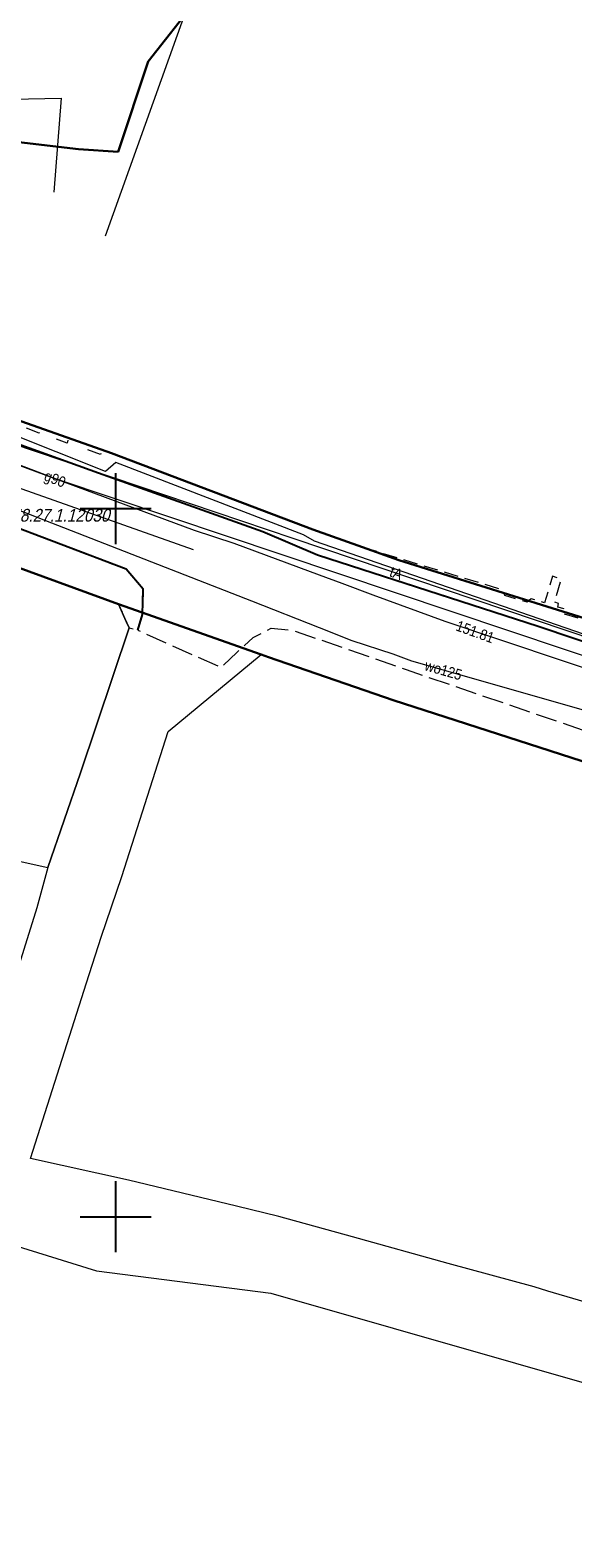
# Model space of a CAD drawing. Header units: metres. Extents: x 5552311 to 5555313, y 5709371 to 5712599.
# Tile 35 of 71: x 5554694 to 5554732, y 5710477 to 5710584. Entities that reach past the tile are written whole.
import ezdxf
from ezdxf.enums import TextEntityAlignment as Align

# ---------------------------------------------------------------- set-up
doc = ezdxf.new("R2010")
doc.units = ezdxf.units.M
doc.header["$MEASUREMENT"] = 0
doc.linetypes.add('1.0_0.5', pattern=[1.5, 1, -0.5])
doc.linetypes.add('1.5_0.5', pattern=[2, 1.5, -0.5])
doc.layers.get('0').update_dxf_attribs({"color": 2, "linetype": 'CONTINUOUS', "lineweight": 5})
for name, color, linetype in [('203-punkt graniczny', 7, 'CONTINUOUS'), ('217-kontur klasyfikacyjny', 7, 'CONTINUOUS'), ('218-kontur użytku gruntowego', 60, 'CONTINUOUS'), ('219-działka ewidencyjna', 7, 'CONTINUOUS'), ('chodnik', 7, 'CONTINUOUS'), ('jezdnia', 7, 'CONTINUOUS'), ('krawężnik', 7, 'CONTINUOUS'), ('przewód elektroenergetyczny podziemny', 7, 'CONTINUOUS'), ('przewód gazowy', 7, 'CONTINUOUS'), ('przewód gazowy-Atr1', 7, 'CONTINUOUS'), ('przewód kanalizacyjny', 7, 'CONTINUOUS'), ('przewód telekomunikacyjny podziemny', 7, 'CONTINUOUS'), ('przewód telekomunikacyjny podziemny-Atr1', 7, 'CONTINUOUS'), ('przewód wodociągowy', 7, 'CONTINUOUS'), ('przewód wodociągowy-Atr1', 7, 'CONTINUOUS'), ('rzedna', 7, 'CONTINUOUS'), ('rzedna-Atr2', 7, 'CONTINUOUS'), ('Szczegółowa osnowa geodezyjna pozioma-Atr103', 7, 'CONTINUOUS'), ('Wstawianie ramki sekcyjnej z opisem', 7, 'CONTINUOUS')]:
    doc.layers.add(name, color=color, linetype=linetype)
doc.styles.get("Standard").update_dxf_attribs({"font": 'Working1250', "width": 0.75})

# ---------------------------------------------------------------- blocks, each defined once
blk = doc.blocks.new('203')
at = {"linetype": 'Continuous', "lineweight": 0}
h = blk.add_hatch(color=94, dxfattribs=at)
edge = h.paths.add_edge_path()
edge.add_arc((0, 0), 0.045, 0, 360)
blk = doc.blocks.new('PW01')
at = {"linetype": 'Continuous', "lineweight": 13}
h = blk.add_hatch(color=0, dxfattribs=at)
edge = h.paths.add_edge_path()
edge.add_arc((0, 0), 0.045, 0, 360)
blk = doc.blocks.new('RAMKA500K')
at = {"color": 0}
for p, q in [((297.5, 250), (302.5, 250)), ((300, 247.5), (300, 250)), ((300, 47.5), (300, 52.5)), ((297.5, 50), (302.5, 50)), ((300, 0), (300, 2.5)), ((297.5, 0), (302.5, 0))]:
    blk.add_line(p, q, dxfattribs=at)

msp = doc.modelspace()

# ---------------------------------------------------------------- linework, layer by layer
at = {"layer": '217-kontur klasyfikacyjny', "color": 3, "linetype": 'Continuous', "lineweight": 18, "flags": 128}
for points in [[(5554702.28, 5710581.58), (5554704.38, 5710584.24)], [(5554700.17, 5710575.2), (5554702.28, 5710581.58)], [(5554686.74, 5710576.63), (5554697.37, 5710575.39)], [(5554697.37, 5710575.39), (5554700.17, 5710575.2)]]:
    msp.add_lwpolyline(points, dxfattribs=at)
at = {"layer": '218-kontur użytku gruntowego', "linetype": 'Continuous', "lineweight": 9, "flags": 128}
for points in [[(5554702.28, 5710581.58), (5554704.38, 5710584.24)], [(5554700.17, 5710575.2), (5554702.28, 5710581.58)], [(5554686.74, 5710576.63), (5554697.37, 5710575.39)], [(5554697.37, 5710575.39), (5554700.17, 5710575.2)], [(5554699.71, 5710553.91), (5554690.16, 5710557.29)], [(5554713.9, 5710548.53), (5554699.71, 5710553.91)], [(5554717.41, 5710547.27), (5554713.9, 5710548.53)], [(5554700.19, 5710543.25), (5554691.67, 5710546.36)], [(5554691.67, 5710546.36), (5554700.19, 5710543.25)], [(5554719.99, 5710546.35), (5554717.41, 5710547.27)], [(5554730.79, 5710542.98), (5554719.99, 5710546.35)], [(5554700.74, 5710542.03), (5554700.19, 5710543.25)], [(5554700.19, 5710543.25), (5554700.74, 5710542.03)], [(5554700.94, 5710541.59), (5554700.74, 5710542.03)], [(5554700.74, 5710542.03), (5554700.94, 5710541.59)], [(5554747.14, 5710537.87), (5554730.79, 5710542.98)], [(5554697.51, 5710531.34), (5554700.94, 5710541.59)], [(5554700.94, 5710541.59), (5554697.51, 5710531.34)], [(5554703.71, 5710534.27), (5554710.27, 5710539.69)], [(5554710.27, 5710539.69), (5554710.78, 5710539.51)], [(5554710.78, 5710539.51), (5554719.59, 5710536.48)], [(5554719.59, 5710536.48), (5554735.83, 5710531.22)], [(5554700.43, 5710524.03), (5554703.71, 5710534.27)], [(5554695.21, 5710524.65), (5554697.51, 5710531.34)], [(5554697.51, 5710531.34), (5554695.21, 5710524.65)], [(5554676.43, 5710528.8), (5554695.21, 5710524.65)], [(5554695.21, 5710524.65), (5554694.43, 5710521.8)], [(5554698.98, 5710519.74), (5554700.43, 5710524.03)], [(5554694.43, 5710521.8), (5554691.65, 5710512.99)], [(5554697.93, 5710516.51), (5554698.98, 5710519.74)], [(5554693.99, 5710504.11), (5554697.93, 5710516.51)], [(5554700.9, 5710502.59), (5554693.99, 5710504.11)], [(5554708.53, 5710500.74), (5554700.9, 5710502.59)], [(5554711.51, 5710500.01), (5554708.53, 5710500.74)], [(5554685.06, 5710500.39), (5554698.65, 5710496.17)], [(5554716.72, 5710498.57), (5554711.51, 5710500.01)], [(5554723.47, 5710496.7), (5554716.72, 5710498.57)], [(5554729.54, 5710495.05), (5554723.47, 5710496.7)], [(5554698.65, 5710496.17), (5554710.95, 5710494.61)], [(5554710.95, 5710494.61), (5554736.85, 5710487.18)], [(5554730.5, 5710494.75), (5554729.54, 5710495.05)], [(5554737.95, 5710492.55), (5554730.5, 5710494.75)]]:
    msp.add_lwpolyline(points, dxfattribs=at)
at = {"layer": '219-działka ewidencyjna', "color": 94, "linetype": 'Continuous', "lineweight": 30, "flags": 128}
for points in [[(5554705.7, 5710585.93), (5554702.28, 5710581.58)], [(5554702.28, 5710581.58), (5554700.17, 5710575.2)], [(5554686.74, 5710576.63), (5554697.37, 5710575.39)], [(5554697.37, 5710575.39), (5554700.17, 5710575.2)], [(5554690.16, 5710557.29), (5554699.71, 5710553.91)], [(5554699.71, 5710553.91), (5554713.9, 5710548.53)], [(5554713.9, 5710548.53), (5554717.41, 5710547.27)], [(5554691.67, 5710546.36), (5554700.19, 5710543.25)], [(5554717.41, 5710547.27), (5554719.99, 5710546.35)], [(5554719.99, 5710546.35), (5554730.79, 5710542.98)], [(5554700.19, 5710543.25), (5554710.27, 5710539.69)], [(5554730.79, 5710542.98), (5554747.14, 5710537.87)], [(5554710.27, 5710539.69), (5554710.78, 5710539.51)], [(5554710.78, 5710539.51), (5554719.59, 5710536.48)], [(5554719.59, 5710536.48), (5554735.83, 5710531.22)]]:
    msp.add_lwpolyline(points, dxfattribs=at)
at = {"layer": 'chodnik', "color": 8, "linetype": '1.0_0.5', "lineweight": 18, "flags": 128}
for points in [[(5554635.54, 5710593.77), (5554634.91, 5710595.04), (5554633.91, 5710593.77), (5554633.75, 5710592.48), (5554638.74, 5710583.42), (5554641.01, 5710580.08), (5554643.71, 5710577.08), (5554646.71, 5710574.28), (5554649.98, 5710571.75), (5554654.48, 5710569.13), (5554657.23, 5710567.94), (5554663.58, 5710565.38), (5554672.78, 5710561.9), (5554675.18, 5710561.06), (5554689.57, 5710555.85), (5554698.78, 5710552.52), (5554710.37, 5710548.38), (5554714.25, 5710546.74), (5554729.82, 5710541.69), (5554742.89, 5710537.3), (5554751.26, 5710534.52), (5554762.58, 5710530.76), (5554774.22, 5710526.97), (5554774.78, 5710528.37), (5554764.27, 5710531.88), (5554751.75, 5710536.33), (5554751.77, 5710536.51), (5554750.8, 5710536.85), (5554747.46, 5710538.23), (5554747.7, 5710540.56), (5554744.66, 5710541.51), (5554744.56, 5710541.2), (5554739.98, 5710542.65), (5554739.84, 5710542.24), (5554738.75, 5710542.66), (5554738.86, 5710543), (5554737.13, 5710543.55), (5554736.94, 5710542.93), (5554735.52, 5710543.39), (5554735.71, 5710544), (5554735.21, 5710544.15), (5554734.57, 5710542.28), (5554734.29, 5710542.36), (5554734.21, 5710542.13), (5554733.69, 5710542.29), (5554733.6, 5710541.98), (5554731.6, 5710542.57), (5554731.71, 5710542.9), (5554731.2, 5710543.05), (5554731.26, 5710543.29), (5554730.98, 5710543.4), (5554731.45, 5710545.01), (5554730.83, 5710545.22), (5554730.25, 5710543.35), (5554729.32, 5710543.64), (5554729.03, 5710543.39), (5554727.46, 5710543.87), (5554727.33, 5710544.25), (5554717.41, 5710547.27), (5554713.9, 5710548.53), (5554699.71, 5710553.91), (5554699.01, 5710554.16), (5554698.93, 5710553.83), (5554698.03, 5710554.16), (5554698.06, 5710554.49), (5554696.65, 5710554.99), (5554696.58, 5710554.63), (5554695.68, 5710554.95), (5554695.75, 5710555.31), (5554694.67, 5710555.69), (5554694.6, 5710555.33), (5554693.68, 5710555.69), (5554693.72, 5710556.03), (5554692.17, 5710556.57), (5554692.08, 5710556.12), (5554691.15, 5710556.47), (5554691.23, 5710556.91), (5554690.16, 5710557.29), (5554680.82, 5710560.6), (5554675.34, 5710562.38), (5554657.42, 5710568.76), (5554652.45, 5710572.15), (5554644.79, 5710578.37), (5554640.8, 5710583.2)], [(5554701.94, 5710544.3), (5554700.74, 5710545.72), (5554686.94, 5710550.95), (5554676.86, 5710554.79), (5554657.36, 5710562.45), (5554644.05, 5710567.69), (5554634.22, 5710571.59), (5554626.43, 5710574.52), (5554620.44, 5710576.15), (5554615.82, 5710578.07), (5554614.07, 5710578.62), (5554612.84, 5710578.98), (5554609.83, 5710579.69), (5554607.1, 5710579.88), (5554604.29, 5710579.54), (5554600.63, 5710578.77), (5554596.7, 5710577.62), (5554593.44, 5710576.59), (5554589.82, 5710575.3), (5554586.34, 5710573.89), (5554582.72, 5710572.29), (5554575.58, 5710569.01), (5554564.32, 5710563.87), (5554562.8, 5710562.57), (5554562.14, 5710560.52), (5554562.19, 5710557.43), (5554569.93, 5710560.88), (5554577.48, 5710564.19), (5554576.33, 5710566.7), (5554590.07, 5710571.3), (5554610.13, 5710577.71), (5554621.39, 5710573.98), (5554633.71, 5710570.24), (5554643.52, 5710566.58), (5554644.29, 5710566.22), (5554644.46, 5710566.66), (5554645.25, 5710566.29), (5554645.11, 5710565.84), (5554645.84, 5710565.51), (5554645.96, 5710565.94), (5554646.76, 5710565.6), (5554646.6, 5710565.15), (5554648.61, 5710564.22), (5554648.79, 5710564.71), (5554649.54, 5710564.32), (5554649.37, 5710563.87), (5554650.83, 5710563.19), (5554650.97, 5710563.67), (5554651.74, 5710563.33), (5554651.6, 5710562.84), (5554652.55, 5710562.39), (5554652.72, 5710562.88), (5554653.52, 5710562.52), (5554653.37, 5710562.02), (5554654.28, 5710561.6), (5554654.43, 5710562.07), (5554655.19, 5710561.74), (5554655.01, 5710561.26), (5554657.89, 5710559.92), (5554658.33, 5710559.41), (5554673.9, 5710553.35), (5554680.52, 5710550.71), (5554691.66, 5710546.4), (5554700.19, 5710543.25), (5554700.94, 5710541.59), (5554701.56, 5710541.41), (5554701.89, 5710542.53)]]:
    msp.add_lwpolyline(points, close=True, dxfattribs=at)
at = {"layer": 'jezdnia', "color": 8, "linetype": '1.5_0.5', "lineweight": 18, "flags": 128}
msp.add_lwpolyline([(5554558, 5710570.33), (5554562.14, 5710560.52), (5554562.8, 5710562.57), (5554564.32, 5710563.87), (5554575.58, 5710569.01), (5554582.72, 5710572.29), (5554586.34, 5710573.89), (5554589.82, 5710575.3), (5554593.44, 5710576.59), (5554596.7, 5710577.62), (5554600.63, 5710578.77), (5554604.29, 5710579.54), (5554607.1, 5710579.88), (5554609.83, 5710579.69), (5554612.84, 5710578.98), (5554614.07, 5710578.62), (5554615.82, 5710578.07), (5554620.44, 5710576.15), (5554626.43, 5710574.52), (5554634.22, 5710571.59), (5554644.05, 5710567.69), (5554657.36, 5710562.45), (5554676.86, 5710554.79), (5554686.94, 5710550.95), (5554700.74, 5710545.72), (5554701.94, 5710544.3), (5554701.89, 5710542.53), (5554701.56, 5710541.41), (5554707.44, 5710538.78), (5554708.55, 5710539.84), (5554708.99, 5710540.24), (5554709.69, 5710540.89), (5554710.98, 5710541.56), (5554712.5, 5710541.41), (5554720.5, 5710538.63), (5554736.78, 5710533.06), (5554749.57, 5710528.78), (5554763.55, 5710524.1), (5554766.07, 5710523.24), (5554782.69, 5710517.85), (5554796.57, 5710513.51), (5554803.14, 5710511.53), (5554825.07, 5710504.76), (5554823.27, 5710511.18), (5554815.61, 5710513.72), (5554799.99, 5710518.83), (5554799.5, 5710519.11), (5554799.2, 5710519.56), (5554798.33, 5710521.27), (5554797.28, 5710521.23), (5554795.45, 5710521.76), (5554793.69, 5710523.21), (5554792.64, 5710522.93), (5554791.5, 5710521.88), (5554790.13, 5710521.95), (5554787.1, 5710522.84), (5554785.11, 5710523.52), (5554778.56, 5710525.61), (5554774.22, 5710526.97), (5554762.58, 5710530.76), (5554751.26, 5710534.52), (5554742.89, 5710537.3), (5554729.82, 5710541.69), (5554714.25, 5710546.74), (5554710.37, 5710548.38), (5554698.78, 5710552.52), (5554689.57, 5710555.85), (5554675.18, 5710561.06), (5554672.78, 5710561.9), (5554663.58, 5710565.38), (5554657.23, 5710567.94), (5554654.48, 5710569.13), (5554649.98, 5710571.75), (5554646.71, 5710574.28), (5554643.71, 5710577.08), (5554641.01, 5710580.08), (5554638.74, 5710583.42), (5554633.75, 5710592.48), (5554633.91, 5710593.77), (5554634.91, 5710595.04), (5554633.01, 5710599.07), (5554631.32, 5710598.71), (5554629.63, 5710599.6), (5554625.95, 5710606.2), (5554625.71, 5710607.17), (5554626.02, 5710607.96), (5554642.85, 5710629.44), (5554638.66, 5710629.24), (5554632.54, 5710621.1), (5554625.82, 5710612.21), (5554623.73, 5710611.37), (5554622.02, 5710612.5), (5554609.82, 5710629.69), (5554603.83, 5710627.01), (5554609.56, 5710618.13), (5554617.52, 5710605.64), (5554618.27, 5710604.43), (5554618.94, 5710603.08), (5554618.99, 5710602.3), (5554618.71, 5710601.51), (5554617.21, 5710600.11), (5554615.15, 5710598.69), (5554603.4, 5710592.52), (5554592.29, 5710586.8), (5554591.52, 5710586.8), (5554590.85, 5710587.1), (5554590.26, 5710587.53), (5554589.28, 5710588.68), (5554580.73, 5710602.65), (5554575.05, 5710600.93), (5554584.05, 5710586.01), (5554584.47, 5710583.62), (5554582.84, 5710581.95), (5554570.69, 5710576.2), (5554558.91, 5710570.55)], close=True, dxfattribs=at)
at = {"layer": 'krawężnik', "color": 8, "linetype": 'Continuous', "lineweight": 25, "flags": 128}
for points in [[(5554634.91, 5710595.04), (5554633.91, 5710593.77), (5554633.75, 5710592.48), (5554638.74, 5710583.42), (5554641.01, 5710580.08), (5554643.71, 5710577.08), (5554646.71, 5710574.28), (5554649.98, 5710571.75), (5554654.48, 5710569.13), (5554657.23, 5710567.94), (5554663.58, 5710565.38), (5554672.78, 5710561.9), (5554675.18, 5710561.06), (5554689.57, 5710555.85), (5554698.78, 5710552.52), (5554710.37, 5710548.38), (5554714.25, 5710546.74), (5554729.82, 5710541.69), (5554742.89, 5710537.3), (5554751.26, 5710534.52), (5554762.58, 5710530.76), (5554774.22, 5710526.97), (5554778.56, 5710525.61)], [(5554701.56, 5710541.41), (5554701.89, 5710542.53), (5554701.94, 5710544.3), (5554700.74, 5710545.72), (5554686.94, 5710550.95), (5554676.86, 5710554.79), (5554657.36, 5710562.45), (5554644.05, 5710567.69), (5554634.22, 5710571.59), (5554626.43, 5710574.52), (5554620.44, 5710576.15), (5554615.82, 5710578.07)]]:
    msp.add_lwpolyline(points, dxfattribs=at)
at = {"layer": 'przewód elektroenergetyczny podziemny', "color": 1, "linetype": 'Continuous', "lineweight": 18, "flags": 128}
msp.add_lwpolyline([(5554746.97, 5710536.32), (5554714.02, 5710547.69), (5554713.26, 5710548.15), (5554700, 5710553.25), (5554699.28, 5710552.62), (5554688.68, 5710556.84), (5554675.66, 5710561.33), (5554659.32, 5710567.61), (5554658.02, 5710568.24), (5554652.74, 5710571.71), (5554652.17, 5710571.96), (5554644.6, 5710578.37), (5554640.93, 5710582.24), (5554636.89, 5710589.26), (5554637.33, 5710589.42), (5554634.93, 5710593.99), (5554662.51, 5710609.21), (5554676.03, 5710616.28), (5554685.57, 5710620.81)], dxfattribs=at)
at = {"layer": 'przewód gazowy', "color": 40, "linetype": 'Continuous', "lineweight": 18, "flags": 128}
msp.add_lwpolyline([(5554629.51, 5710592.95), (5554630.81, 5710590.71), (5554633.33, 5710586.82), (5554635.89, 5710582.98), (5554638.6, 5710579.21), (5554641.36, 5710575.52), (5554643.95, 5710572.09), (5554648.15, 5710570.26), (5554648.38, 5710570.08), (5554664.78, 5710563.81), (5554669.85, 5710561.83), (5554683.11, 5710556.68), (5554686.39, 5710555.56), (5554690.85, 5710553.91), (5554705.54, 5710548.47), (5554708.34, 5710547.56), (5554714.35, 5710545.32), (5554715.95, 5710544.73), (5554718.14, 5710543.92), (5554723.22, 5710542.05), (5554743.94, 5710535.12)], dxfattribs=at)
at = {"layer": 'przewód kanalizacyjny', "color": 34, "linetype": 'Continuous', "lineweight": 18, "flags": 128}
msp.add_lwpolyline([(5554628.3, 5710594.29), (5554640.08, 5710575.77), (5554643.41, 5710570.58), (5554668.65, 5710560.53), (5554677.79, 5710557.09), (5554688.04, 5710553.28), (5554705.47, 5710547.12)], dxfattribs=at)
at = {"layer": 'przewód telekomunikacyjny podziemny', "color": 30, "linetype": 'Continuous', "lineweight": 18, "flags": 128}
for points in [[(5554653.59, 5710570.42), (5554658.12, 5710567.63), (5554688.92, 5710555.87), (5554712.49, 5710547.92), (5554733.93, 5710540.68), (5554741.51, 5710538.13), (5554741.64, 5710538.61)], [(5554652.72, 5710569.27), (5554657.15, 5710567.14), (5554670.2, 5710561.88), (5554695.79, 5710552.1), (5554743.64, 5710536.05), (5554811.13, 5710513.89), (5554849.23, 5710501.66), (5554860.78, 5710496.98), (5554866.29, 5710494.04), (5554867.28, 5710493.48), (5554912.9, 5710462.47), (5554928.66, 5710451.28), (5554935.43, 5710447.65), (5554948.73, 5710441.03)]]:
    msp.add_lwpolyline(points, dxfattribs=at)
at = {"layer": 'przewód wodociągowy', "color": 5, "linetype": 'Continuous', "lineweight": 18, "flags": 128}
for points in [[(5554659.17, 5710609.36), (5554661.31, 5710610.34), (5554679.73, 5710619.68), (5554695.68, 5710627.03), (5554697.74, 5710622.43), (5554700.92, 5710612.17), (5554701.61, 5710608.82), (5554706.03, 5710609.61), (5554707.72, 5710592.91), (5554699.25, 5710569.24)], [(5554670.17, 5710572.49), (5554675.27, 5710578.56), (5554696.16, 5710578.99), (5554695.62, 5710572.34)], [(5554629.18, 5710574.94), (5554642, 5710569.72), (5554649.34, 5710567.02), (5554653.37, 5710565.5), (5554654.78, 5710564.83), (5554666.48, 5710560.02), (5554679.45, 5710555.18), (5554686.5, 5710552.37), (5554693.53, 5710549.75), (5554709.59, 5710543.48), (5554714.35, 5710541.61), (5554716.67, 5710540.68), (5554719.55, 5710539.74), (5554720.87, 5710539.24), (5554737.43, 5710534.51), (5554744.28, 5710532.08), (5554747.67, 5710530.86), (5554754.22, 5710528.46), (5554766.15, 5710524.25)]]:
    msp.add_lwpolyline(points, dxfattribs=at)

# ---------------------------------------------------------------- block references
at = {"layer": '203-punkt graniczny', "color": 8, "linetype": 'Continuous', "lineweight": 18}
for p in [(5554702.28, 5710581.58), (5554697.37, 5710575.39), (5554700.17, 5710575.2), (5554699.71, 5710553.91), (5554713.9, 5710548.53), (5554717.41, 5710547.27), (5554719.99, 5710546.35), (5554700.19, 5710543.25), (5554710.27, 5710539.69), (5554710.78, 5710539.51), (5554719.59, 5710536.48)]:
    msp.add_blockref('203', p, dxfattribs=at)
at = {"layer": 'rzedna', "color": 40, "linetype": 'Continuous', "lineweight": 18}
msp.add_blockref('PW01', (5554723.22, 5710542.05), dxfattribs=at)
at = {"layer": 'Wstawianie ramki sekcyjnej z opisem', "color": 8, "linetype": 'Continuous', "lineweight": 13}
for p in [(5554400, 5710500), (5554400, 5710500), (5554400, 5710500), (5554400, 5710500), (5554400, 5710250), (5554400, 5710250), (5554400, 5710250), (5554400, 5710250)]:
    msp.add_blockref('RAMKA500K', p, dxfattribs=at)

# ---------------------------------------------------------------- texts
at = {"layer": 'przewód gazowy-Atr1', "color": 40, "width": 0.9}
msp.add_text('g90', height=0.75, rotation=338.348, dxfattribs=at).set_placement((5554695.02, 5710552.37), align=Align.MIDDLE_LEFT)
at = {"layer": 'przewód telekomunikacyjny podziemny-Atr1', "color": 30, "width": 0.9}
msp.add_text('tA', height=0.75, rotation=-19.957, dxfattribs=at).set_placement((5554719.39, 5710545.59), align=Align.MIDDLE_LEFT)
at = {"layer": 'przewód wodociągowy-Atr1', "color": 5, "width": 0.9}
msp.add_text('wo125', height=0.75, rotation=344.059, dxfattribs=at).set_placement((5554721.85, 5710538.96), align=Align.MIDDLE_LEFT)
at = {"layer": 'rzedna-Atr2', "color": 40, "lineweight": 5, "width": 0.9}
msp.add_text('151.81', height=0.75, rotation=340.196, dxfattribs=at).set_placement((5554724.07, 5710541.77), align=Align.MIDDLE_LEFT)
at = {"layer": 'Szczegółowa osnowa geodezyjna pozioma-Atr103', "color": 8, "oblique": 15, "width": 0.9}
msp.add_text('5.158.27.1.12030', height=0.9, dxfattribs=at).set_placement((5554691.12, 5710548.81), align=Align.BOTTOM_LEFT)

doc.saveas('drawing.dxf')
